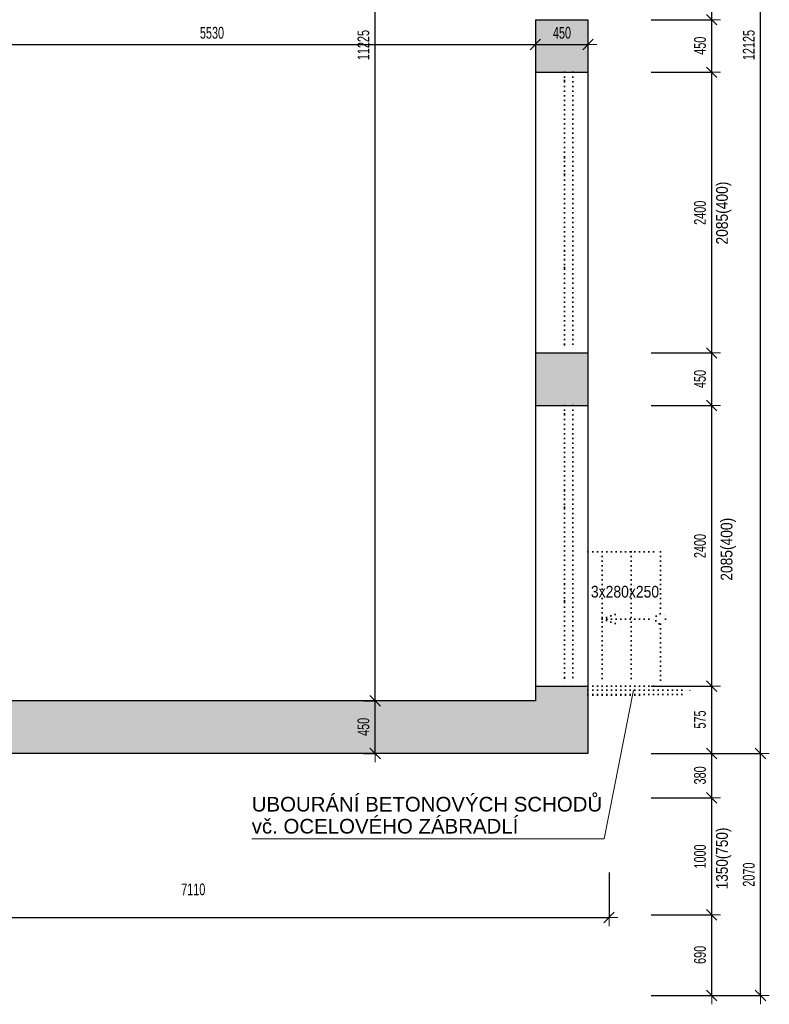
# Model space of a CAD drawing. Header units: millimetres. Extents: x -19215 to 25158, y -68454 to -42345.
# Tile 22 of 23: x 18746 to 25158, y -59742 to -51322. Entities that reach past the tile are written whole.
import ezdxf

# ---------------------------------------------------------------- set-up
doc = ezdxf.new("R2010")
doc.units = ezdxf.units.MM
doc.header["$PDMODE"] = 65
doc.linetypes.add('Teckovana 0.5x_2', pattern=[40, 0, -40])
for name, color, linetype, lineweight in [('XR$1$1.NP - STÁVAJÍCÍ_1', 7, 'Continuous', 25), ('XR$2$1.NP - KOTY_1', 7, 'Continuous', 25), ('XR$3$BOURÁNÍ_1', 7, 'Continuous', 25)]:
    doc.layers.add(name, color=color, linetype=linetype, lineweight=lineweight)
doc.styles.add('ARIAL', font='ARIAL.TTF')
doc.styles.add('ARIALNARROW', font='ARIALN.TTF')
doc.dimstyles.new('DIMSTYLE_3', dxfattribs={"dimtxt": 100, "dimasz": 150, "dimexe": 0, "dimexo": 0, "dimgap": 50, "dimtad": 2, "dimdec": 0, "dimrnd": 5, "dimdsep": 46, "dimtxsty": 'ARIALNARROW', "dimblk1": 'ALL_ML_STRICH', "dimblk2": 'ALL_ML_STRICH', "dimsah": 1, "dimcen": 0, "dimclrd": 96, "dimclre": 96, "dimclrt": 96, "dimadec": 0, "dimazin": 0, "dimtfac": 1, "dimtdec": 0, "dimtix": 1, "dimtmove": 2, "dimatfit": 3, "dimfxl": 0, "dimtzin": 0, "dimlwd": 0, "dimlwe": 13, "dimarcsym": 0})

# ---------------------------------------------------------------- blocks, each defined once
blk = doc.blocks.new('ALL_ML_STRICH')
at = {"color": 0, "linetype": 'ByBlock', "lineweight": -2}
for p, q in [((-1, 0), (0.5, 0)), ((-0.3, -0.3), (0.3, 0.3)), ((0, -0.5), (0, 0.5))]:
    blk.add_line(p, q, dxfattribs=at)
blk = doc.blocks.new('*D13')
at = {"layer": 'DEFPOINTS', "color": 96, "linetype": 'Continuous', "lineweight": 13}
for p in [(23787.2, -51758.2), (16677.2, -58054.7), (16677.2, -58999.3)]:
    blk.add_point(p, dxfattribs=at)
at = {"layer": 'XR$1$1.NP - STÁVAJÍCÍ_1', "color": 96, "linetype": 'Continuous', "lineweight": -2}
for p, q in [((16677.2, -58614.7), (16677.2, -58999.3)), ((23787.2, -58614.7), (23787.2, -58999.3)), ((16677.2, -58999.3), (23787.2, -58999.3))]:
    blk.add_line(p, q, dxfattribs=at)
at = {"layer": 'XR$1$1.NP - STÁVAJÍCÍ_1', "color": 96, "linetype": 'Continuous', "lineweight": 13, "xscale": 150, "yscale": 150, "zscale": 150, "rotation": 180}
blk.add_blockref('ALL_ML_STRICH', (16677.2, -58999.3), dxfattribs=at)
at = {"layer": 'XR$1$1.NP - STÁVAJÍCÍ_1', "color": 96, "linetype": 'Continuous', "lineweight": 13, "xscale": 150, "yscale": 150, "zscale": 150}
blk.add_blockref('ALL_ML_STRICH', (23787.2, -58999.3), dxfattribs=at)
at = {"layer": 'XR$1$1.NP - STÁVAJÍCÍ_1', "color": 96, "linetype": 'Continuous', "lineweight": 13, "insert": (20231.1, -58759.3), "char_height": 100, "width": 324.571, "attachment_point": 5, "style": 'ARIALNARROW'}
blk.add_mtext('\\W0.81;\\A1;{7110}', dxfattribs=at)
blk = doc.blocks.new('*D78')
at = {"layer": 'DEFPOINTS', "color": 96, "linetype": 'Continuous', "lineweight": 13}
for p in [(17627.2, -51510.5), (23157.2, -51448.2), (17627.2, -51534.2)]:
    blk.add_point(p, dxfattribs=at)
at = {"layer": 'XR$2$1.NP - KOTY_1', "color": 96, "linetype": 'Continuous', "lineweight": -2}
for p, q in [((17627.2, -51610.5), (17627.2, -51534.2)), ((17627.2, -51534.2), (23157.2, -51534.2)), ((23157.2, -51548.2), (23157.2, -51534.2))]:
    blk.add_line(p, q, dxfattribs=at)
at = {"layer": 'XR$2$1.NP - KOTY_1', "color": 96, "linetype": 'Continuous', "lineweight": 13, "xscale": 150, "yscale": 150, "zscale": 150, "rotation": 180}
blk.add_blockref('ALL_ML_STRICH', (17627.2, -51534.2), dxfattribs=at)
at = {"layer": 'XR$2$1.NP - KOTY_1', "color": 96, "linetype": 'Continuous', "lineweight": 13, "xscale": 150, "yscale": 150, "zscale": 150}
blk.add_blockref('ALL_ML_STRICH', (23157.2, -51534.2), dxfattribs=at)
at = {"layer": 'XR$2$1.NP - KOTY_1', "color": 96, "linetype": 'Continuous', "lineweight": 13, "insert": (20391.1, -51434.2), "char_height": 100, "width": 324.571, "attachment_point": 5, "style": 'ARIALNARROW'}
blk.add_mtext('\\W0.81;\\A1;{5530}', dxfattribs=at)
blk = doc.blocks.new('*D79')
at = {"layer": 'DEFPOINTS', "color": 96, "linetype": 'Continuous', "lineweight": 13}
for p in [(23157.2, -51448.2), (23607.2, -51448.2), (23157.2, -51534.2)]:
    blk.add_point(p, dxfattribs=at)
at = {"layer": 'XR$2$1.NP - KOTY_1', "color": 96, "linetype": 'Continuous', "lineweight": -2}
for p, q in [((23157.2, -51548.2), (23157.2, -51534.2)), ((23157.2, -51534.2), (23607.2, -51534.2)), ((23607.2, -51548.2), (23607.2, -51534.2))]:
    blk.add_line(p, q, dxfattribs=at)
at = {"layer": 'XR$2$1.NP - KOTY_1', "color": 96, "linetype": 'Continuous', "lineweight": 13, "xscale": 150, "yscale": 150, "zscale": 150, "rotation": 180}
blk.add_blockref('ALL_ML_STRICH', (23157.2, -51534.2), dxfattribs=at)
at = {"layer": 'XR$2$1.NP - KOTY_1', "color": 96, "linetype": 'Continuous', "lineweight": 13, "xscale": 150, "yscale": 150, "zscale": 150}
blk.add_blockref('ALL_ML_STRICH', (23607.2, -51534.2), dxfattribs=at)
at = {"layer": 'XR$2$1.NP - KOTY_1', "color": 96, "linetype": 'Continuous', "lineweight": 13, "insert": (23384.7, -51434.2), "char_height": 100, "width": 243.429, "attachment_point": 5, "style": 'ARIALNARROW'}
blk.add_mtext('\\W0.81;\\A1;{450}', dxfattribs=at)
blk = doc.blocks.new('*D85')
at = {"layer": 'DEFPOINTS', "color": 96, "linetype": 'Continuous', "lineweight": 13}
for p in [(21766.3, -45921.7), (21786.8, -57146.7), (21786.8, -57146.7)]:
    blk.add_point(p, dxfattribs=at)
at = {"layer": 'XR$2$1.NP - KOTY_1', "color": 96, "linetype": 'Continuous', "lineweight": -2}
for p, q in [((21866.3, -45921.7), (21786.8, -45921.7)), ((21786.8, -57146.7), (21786.8, -45921.7)), ((21686.8, -57146.7), (21786.8, -57146.7))]:
    blk.add_line(p, q, dxfattribs=at)
at = {"layer": 'XR$2$1.NP - KOTY_1', "color": 96, "linetype": 'Continuous', "lineweight": 13, "xscale": 150, "yscale": 150, "zscale": 150}
for p, rotation in [((21786.8, -45921.7), 90), ((21786.8, -57146.7), 270)]:
    blk.add_blockref('ALL_ML_STRICH', p, dxfattribs=dict(at, rotation=rotation))
at = {"layer": 'XR$2$1.NP - KOTY_1', "color": 96, "linetype": 'Continuous', "lineweight": 13, "insert": (21686.8, -51538.8), "char_height": 100, "width": 405.714, "attachment_point": 5, "rotation": 90, "style": 'ARIALNARROW'}
blk.add_mtext('\\W0.81;\\A1;{11225}', dxfattribs=at)
blk = doc.blocks.new('*D86')
at = {"layer": 'DEFPOINTS', "color": 96, "linetype": 'Continuous', "lineweight": 13}
for p in [(21786.8, -57146.7), (21786.8, -57596.7), (21786.8, -57596.7)]:
    blk.add_point(p, dxfattribs=at)
at = {"layer": 'XR$2$1.NP - KOTY_1', "color": 96, "linetype": 'Continuous', "lineweight": -2}
for p, q in [((21686.8, -57146.7), (21786.8, -57146.7)), ((21786.8, -57596.7), (21786.8, -57146.7)), ((21686.8, -57596.7), (21786.8, -57596.7))]:
    blk.add_line(p, q, dxfattribs=at)
at = {"layer": 'XR$2$1.NP - KOTY_1', "color": 96, "linetype": 'Continuous', "lineweight": 13, "xscale": 150, "yscale": 150, "zscale": 150}
for p, rotation in [((21786.8, -57146.7), 90), ((21786.8, -57596.7), 270)]:
    blk.add_blockref('ALL_ML_STRICH', p, dxfattribs=dict(at, rotation=rotation))
at = {"layer": 'XR$2$1.NP - KOTY_1', "color": 96, "linetype": 'Continuous', "lineweight": 13, "insert": (21686.8, -57369.1), "char_height": 100, "width": 243.429, "attachment_point": 5, "rotation": 90, "style": 'ARIALNARROW'}
blk.add_mtext('\\W0.81;\\A1;{450}', dxfattribs=at)
blk = doc.blocks.new('*D204')
at = {"layer": 'DEFPOINTS', "color": 96, "linetype": 'Continuous', "lineweight": 13}
for p in [(24048.5, -58976.7), (24048.5, -59666.7), (24665.6, -59666.7)]:
    blk.add_point(p, dxfattribs=at)
at = {"layer": 'XR$2$1.NP - KOTY_1', "color": 96, "linetype": 'Continuous', "lineweight": -2}
for p, q in [((24148.5, -58976.7), (24665.6, -58976.7)), ((24665.6, -59666.7), (24665.6, -58976.7)), ((24148.5, -59666.7), (24665.6, -59666.7))]:
    blk.add_line(p, q, dxfattribs=at)
at = {"layer": 'XR$2$1.NP - KOTY_1', "color": 96, "linetype": 'Continuous', "lineweight": 13, "xscale": 150, "yscale": 150, "zscale": 150}
for p, rotation in [((24665.6, -58976.7), 90), ((24665.6, -59666.7), 270)]:
    blk.add_blockref('ALL_ML_STRICH', p, dxfattribs=dict(at, rotation=rotation))
at = {"layer": 'XR$2$1.NP - KOTY_1', "color": 96, "linetype": 'Continuous', "lineweight": 13, "insert": (24565.6, -59319.1), "char_height": 100, "width": 243.429, "attachment_point": 5, "rotation": 90, "style": 'ARIALNARROW'}
blk.add_mtext('\\W0.81;\\A1;{690}', dxfattribs=at)
blk = doc.blocks.new('*D208')
at = {"layer": 'DEFPOINTS', "color": 96, "linetype": 'Continuous', "lineweight": 13}
for p in [(24048.5, -48921.7), (24048.5, -51321.7), (24665.6, -51321.7)]:
    blk.add_point(p, dxfattribs=at)
at = {"layer": 'XR$2$1.NP - KOTY_1', "color": 96, "linetype": 'Continuous', "lineweight": -2}
for p, q in [((24148.5, -48921.7), (24665.6, -48921.7)), ((24665.6, -51321.7), (24665.6, -48921.7)), ((24148.5, -51321.7), (24665.6, -51321.7))]:
    blk.add_line(p, q, dxfattribs=at)
at = {"layer": 'XR$2$1.NP - KOTY_1', "color": 96, "linetype": 'Continuous', "lineweight": 13, "xscale": 150, "yscale": 150, "zscale": 150}
for p, rotation in [((24665.6, -48921.7), 90), ((24665.6, -51321.7), 270)]:
    blk.add_blockref('ALL_ML_STRICH', p, dxfattribs=dict(at, rotation=rotation))
at = {"layer": 'XR$2$1.NP - KOTY_1', "color": 96, "linetype": 'Continuous', "lineweight": 13, "insert": (24565.6, -50122.7), "char_height": 100, "width": 324.571, "attachment_point": 5, "rotation": 90, "style": 'ARIALNARROW'}
blk.add_mtext('\\W0.81;\\A1;{2400}', dxfattribs=at)
blk = doc.blocks.new('*D209')
at = {"layer": 'DEFPOINTS', "color": 96, "linetype": 'Continuous', "lineweight": 13}
for p in [(24048.5, -51321.7), (24048.5, -51771.7), (24665.6, -51771.7)]:
    blk.add_point(p, dxfattribs=at)
at = {"layer": 'XR$2$1.NP - KOTY_1', "color": 96, "linetype": 'Continuous', "lineweight": -2}
for p, q in [((24148.5, -51321.7), (24665.6, -51321.7)), ((24665.6, -51771.7), (24665.6, -51321.7)), ((24148.5, -51771.7), (24665.6, -51771.7))]:
    blk.add_line(p, q, dxfattribs=at)
at = {"layer": 'XR$2$1.NP - KOTY_1', "color": 96, "linetype": 'Continuous', "lineweight": 13, "xscale": 150, "yscale": 150, "zscale": 150}
for p, rotation in [((24665.6, -51321.7), 90), ((24665.6, -51771.7), 270)]:
    blk.add_blockref('ALL_ML_STRICH', p, dxfattribs=dict(at, rotation=rotation))
at = {"layer": 'XR$2$1.NP - KOTY_1', "color": 96, "linetype": 'Continuous', "lineweight": 13, "insert": (24565.6, -51544.1), "char_height": 100, "width": 243.429, "attachment_point": 5, "rotation": 90, "style": 'ARIALNARROW'}
blk.add_mtext('\\W0.81;\\A1;{450}', dxfattribs=at)
blk = doc.blocks.new('*D210')
at = {"layer": 'DEFPOINTS', "color": 96, "linetype": 'Continuous', "lineweight": 13}
for p in [(24048.5, -51771.7), (24048.5, -54171.7), (24665.6, -54171.7)]:
    blk.add_point(p, dxfattribs=at)
at = {"layer": 'XR$2$1.NP - KOTY_1', "color": 96, "linetype": 'Continuous', "lineweight": -2}
for p, q in [((24148.5, -51771.7), (24665.6, -51771.7)), ((24665.6, -54171.7), (24665.6, -51771.7)), ((24148.5, -54171.7), (24665.6, -54171.7))]:
    blk.add_line(p, q, dxfattribs=at)
at = {"layer": 'XR$2$1.NP - KOTY_1', "color": 96, "linetype": 'Continuous', "lineweight": 13, "xscale": 150, "yscale": 150, "zscale": 150}
for p, rotation in [((24665.6, -51771.7), 90), ((24665.6, -54171.7), 270)]:
    blk.add_blockref('ALL_ML_STRICH', p, dxfattribs=dict(at, rotation=rotation))
at = {"layer": 'XR$2$1.NP - KOTY_1', "color": 96, "linetype": 'Continuous', "lineweight": 13, "insert": (24565.6, -52972.7), "char_height": 100, "width": 324.571, "attachment_point": 5, "rotation": 90, "style": 'ARIALNARROW'}
blk.add_mtext('\\W0.81;\\A1;{2400}', dxfattribs=at)
blk = doc.blocks.new('*D211')
at = {"layer": 'DEFPOINTS', "color": 96, "linetype": 'Continuous', "lineweight": 13}
for p in [(24048.5, -54171.7), (24048.5, -54621.7), (24665.6, -54621.7)]:
    blk.add_point(p, dxfattribs=at)
at = {"layer": 'XR$2$1.NP - KOTY_1', "color": 96, "linetype": 'Continuous', "lineweight": -2}
for p, q in [((24148.5, -54171.7), (24665.6, -54171.7)), ((24665.6, -54621.7), (24665.6, -54171.7)), ((24148.5, -54621.7), (24665.6, -54621.7))]:
    blk.add_line(p, q, dxfattribs=at)
at = {"layer": 'XR$2$1.NP - KOTY_1', "color": 96, "linetype": 'Continuous', "lineweight": 13, "xscale": 150, "yscale": 150, "zscale": 150}
for p, rotation in [((24665.6, -54171.7), 90), ((24665.6, -54621.7), 270)]:
    blk.add_blockref('ALL_ML_STRICH', p, dxfattribs=dict(at, rotation=rotation))
at = {"layer": 'XR$2$1.NP - KOTY_1', "color": 96, "linetype": 'Continuous', "lineweight": 13, "insert": (24565.6, -54394.1), "char_height": 100, "width": 243.429, "attachment_point": 5, "rotation": 90, "style": 'ARIALNARROW'}
blk.add_mtext('\\W0.81;\\A1;{450}', dxfattribs=at)
blk = doc.blocks.new('*D212')
at = {"layer": 'DEFPOINTS', "color": 96, "linetype": 'Continuous', "lineweight": 13}
for p in [(24048.5, -54621.7), (24048.5, -57021.7), (24665.6, -57021.7)]:
    blk.add_point(p, dxfattribs=at)
at = {"layer": 'XR$2$1.NP - KOTY_1', "color": 96, "linetype": 'Continuous', "lineweight": -2}
for p, q in [((24148.5, -54621.7), (24665.6, -54621.7)), ((24665.6, -57021.7), (24665.6, -54621.7)), ((24148.5, -57021.7), (24665.6, -57021.7))]:
    blk.add_line(p, q, dxfattribs=at)
at = {"layer": 'XR$2$1.NP - KOTY_1', "color": 96, "linetype": 'Continuous', "lineweight": 13, "xscale": 150, "yscale": 150, "zscale": 150}
for p, rotation in [((24665.6, -54621.7), 90), ((24665.6, -57021.7), 270)]:
    blk.add_blockref('ALL_ML_STRICH', p, dxfattribs=dict(at, rotation=rotation))
at = {"layer": 'XR$2$1.NP - KOTY_1', "color": 96, "linetype": 'Continuous', "lineweight": 13, "insert": (24565.6, -55822.7), "char_height": 100, "width": 324.571, "attachment_point": 5, "rotation": 90, "style": 'ARIALNARROW'}
blk.add_mtext('\\W0.81;\\A1;{2400}', dxfattribs=at)
blk = doc.blocks.new('*D213')
at = {"layer": 'DEFPOINTS', "color": 96, "linetype": 'Continuous', "lineweight": 13}
for p in [(24048.5, -57021.7), (24048.5, -57596.7), (24665.6, -57596.7)]:
    blk.add_point(p, dxfattribs=at)
at = {"layer": 'XR$2$1.NP - KOTY_1', "color": 96, "linetype": 'Continuous', "lineweight": -2}
for p, q in [((24148.5, -57021.7), (24665.6, -57021.7)), ((24665.6, -57596.7), (24665.6, -57021.7)), ((24148.5, -57596.7), (24665.6, -57596.7))]:
    blk.add_line(p, q, dxfattribs=at)
at = {"layer": 'XR$2$1.NP - KOTY_1', "color": 96, "linetype": 'Continuous', "lineweight": 13, "xscale": 150, "yscale": 150, "zscale": 150}
for p, rotation in [((24665.6, -57021.7), 90), ((24665.6, -57596.7), 270)]:
    blk.add_blockref('ALL_ML_STRICH', p, dxfattribs=dict(at, rotation=rotation))
at = {"layer": 'XR$2$1.NP - KOTY_1', "color": 96, "linetype": 'Continuous', "lineweight": 13, "insert": (24565.6, -57306.6), "char_height": 100, "width": 243.429, "attachment_point": 5, "rotation": 90, "style": 'ARIALNARROW'}
blk.add_mtext('\\W0.81;\\A1;{575}', dxfattribs=at)
blk = doc.blocks.new('*D214')
at = {"layer": 'DEFPOINTS', "color": 96, "linetype": 'Continuous', "lineweight": 13}
for p in [(24048.5, -57596.7), (24048.5, -57976.7), (24665.6, -57976.7)]:
    blk.add_point(p, dxfattribs=at)
at = {"layer": 'XR$2$1.NP - KOTY_1', "color": 96, "linetype": 'Continuous', "lineweight": -2}
for p, q in [((24148.5, -57596.7), (24665.6, -57596.7)), ((24665.6, -57976.7), (24665.6, -57596.7)), ((24148.5, -57976.7), (24665.6, -57976.7))]:
    blk.add_line(p, q, dxfattribs=at)
at = {"layer": 'XR$2$1.NP - KOTY_1', "color": 96, "linetype": 'Continuous', "lineweight": 13, "xscale": 150, "yscale": 150, "zscale": 150}
for p, rotation in [((24665.6, -57596.7), 90), ((24665.6, -57976.7), 270)]:
    blk.add_blockref('ALL_ML_STRICH', p, dxfattribs=dict(at, rotation=rotation))
at = {"layer": 'XR$2$1.NP - KOTY_1', "color": 96, "linetype": 'Continuous', "lineweight": 13, "insert": (24565.6, -57784.1), "char_height": 100, "width": 243.429, "attachment_point": 5, "rotation": 90, "style": 'ARIALNARROW'}
blk.add_mtext('\\W0.81;\\A1;{380}', dxfattribs=at)
blk = doc.blocks.new('*D215')
at = {"layer": 'DEFPOINTS', "color": 96, "linetype": 'Continuous', "lineweight": 13}
for p in [(24048.5, -57976.7), (24048.5, -58976.7), (24665.6, -58976.7)]:
    blk.add_point(p, dxfattribs=at)
at = {"layer": 'XR$2$1.NP - KOTY_1', "color": 96, "linetype": 'Continuous', "lineweight": -2}
for p, q in [((24148.5, -57976.7), (24665.6, -57976.7)), ((24665.6, -58976.7), (24665.6, -57976.7)), ((24148.5, -58976.7), (24665.6, -58976.7))]:
    blk.add_line(p, q, dxfattribs=at)
at = {"layer": 'XR$2$1.NP - KOTY_1', "color": 96, "linetype": 'Continuous', "lineweight": 13, "xscale": 150, "yscale": 150, "zscale": 150}
for p, rotation in [((24665.6, -57976.7), 90), ((24665.6, -58976.7), 270)]:
    blk.add_blockref('ALL_ML_STRICH', p, dxfattribs=dict(at, rotation=rotation))
at = {"layer": 'XR$2$1.NP - KOTY_1', "color": 96, "linetype": 'Continuous', "lineweight": 13, "insert": (24565.6, -58477.7), "char_height": 100, "width": 324.571, "attachment_point": 5, "rotation": 90, "style": 'ARIALNARROW'}
blk.add_mtext('\\W0.81;\\A1;{1000}', dxfattribs=at)
blk = doc.blocks.new('*D216')
at = {"layer": 'DEFPOINTS', "color": 96, "linetype": 'Continuous', "lineweight": 13}
for p in [(24048.5, -45471.7), (24048.5, -57596.7), (25083.2, -57596.7)]:
    blk.add_point(p, dxfattribs=at)
at = {"layer": 'XR$2$1.NP - KOTY_1', "color": 96, "linetype": 'Continuous', "lineweight": -2}
for p, q in [((24148.5, -45471.7), (25083.2, -45471.7)), ((25083.2, -57596.7), (25083.2, -45471.7)), ((24148.5, -57596.7), (25083.2, -57596.7))]:
    blk.add_line(p, q, dxfattribs=at)
at = {"layer": 'XR$2$1.NP - KOTY_1', "color": 96, "linetype": 'Continuous', "lineweight": 13, "xscale": 150, "yscale": 150, "zscale": 150}
for p, rotation in [((25083.2, -45471.7), 90), ((25083.2, -57596.7), 270)]:
    blk.add_blockref('ALL_ML_STRICH', p, dxfattribs=dict(at, rotation=rotation))
at = {"layer": 'XR$2$1.NP - KOTY_1', "color": 96, "linetype": 'Continuous', "lineweight": 13, "insert": (24983.2, -51538.8), "char_height": 100, "width": 405.714, "attachment_point": 5, "rotation": 90, "style": 'ARIALNARROW'}
blk.add_mtext('\\W0.81;\\A1;{12125}', dxfattribs=at)
blk = doc.blocks.new('*D217')
at = {"layer": 'DEFPOINTS', "color": 96, "linetype": 'Continuous', "lineweight": 13}
for p in [(24048.5, -57596.7), (24048.5, -59666.7), (25083.2, -59666.7)]:
    blk.add_point(p, dxfattribs=at)
at = {"layer": 'XR$2$1.NP - KOTY_1', "color": 96, "linetype": 'Continuous', "lineweight": -2}
for p, q in [((24148.5, -57596.7), (25083.2, -57596.7)), ((25083.2, -59666.7), (25083.2, -57596.7)), ((24148.5, -59666.7), (25083.2, -59666.7))]:
    blk.add_line(p, q, dxfattribs=at)
at = {"layer": 'XR$2$1.NP - KOTY_1', "color": 96, "linetype": 'Continuous', "lineweight": 13, "xscale": 150, "yscale": 150, "zscale": 150}
for p, rotation in [((25083.2, -57596.7), 90), ((25083.2, -59666.7), 270)]:
    blk.add_blockref('ALL_ML_STRICH', p, dxfattribs=dict(at, rotation=rotation))
at = {"layer": 'XR$2$1.NP - KOTY_1', "color": 96, "linetype": 'Continuous', "lineweight": 13, "insert": (24983.2, -58632.7), "char_height": 100, "width": 324.571, "attachment_point": 5, "rotation": 90, "style": 'ARIALNARROW'}
blk.add_mtext('\\W0.81;\\A1;{2070}', dxfattribs=at)

msp = doc.modelspace()

# ---------------------------------------------------------------- hatches: boundary and pattern name
at = {"layer": 'XR$1$1.NP - STÁVAJÍCÍ_1', "linetype": 'Continuous', "lineweight": 13}
for points in [[(23157.2, -51771.7), (23607.2, -51771.7), (23607.2, -51321.7), (23157.2, -51321.7)], [(23157.2, -57146.7), (17627.2, -57146.7), (17627.2, -53466.7), (17177.2, -53466.7), (17177.2, -53566.7), (16277.2, -53566.7), (16277.2, -54016.7), (14477.2, -54016.7), (14477.2, -53566.7), (13477.2, -53566.7), (13477.2, -54166.7), (15377.2, -54166.7), (15377.2, -54266.7), (15477.2, -54266.7), (15477.2, -54166.7), (17177.2, -54166.7), (17177.2, -56646.7), (16677.2, -57146.7), (16677.2, -57596.7), (23607.2, -57596.7), (23607.2, -57021.7), (23157.2, -57021.7)], [(23157.2, -54621.7), (23607.2, -54621.7), (23607.2, -54171.7), (23157.2, -54171.7)]]:
    msp.add_hatch(color=254, dxfattribs=at).paths.add_polyline_path(points)

# ---------------------------------------------------------------- linework, layer by layer
at = {"layer": 'XR$1$1.NP - STÁVAJÍCÍ_1', "color": 250, "linetype": 'Continuous', "lineweight": 25}
for p, q in [((23157.2, -51321.7), (23607.2, -51321.7)), ((23157.2, -51321.7), (23157.2, -51771.7)), ((23607.2, -51321.7), (23607.2, -51771.7)), ((23157.2, -51771.7), (23607.2, -51771.7)), ((23157.2, -51771.7), (23157.2, -54171.7)), ((23607.2, -51771.7), (23607.2, -54171.7)), ((23157.2, -54171.7), (23607.2, -54171.7)), ((23157.2, -54171.7), (23157.2, -54621.7)), ((23607.2, -54171.7), (23607.2, -54621.7)), ((23157.2, -54621.7), (23607.2, -54621.7)), ((23157.2, -54621.7), (23157.2, -57021.7)), ((23607.2, -54621.7), (23607.2, -57021.7)), ((23157.2, -57021.7), (23157.2, -57146.7)), ((23157.2, -57021.7), (23607.2, -57021.7)), ((23607.2, -57021.7), (23607.2, -57596.7)), ((23157.2, -57146.7), (17627.2, -57146.7)), ((23607.2, -57596.7), (16677.2, -57596.7))]:
    msp.add_line(p, q, dxfattribs=at)
at = {"layer": 'XR$1$1.NP - STÁVAJÍCÍ_1', "color": 7, "linetype": 'Teckovana 0.5x_2', "lineweight": 35}
for p, q in [((23407.2, -51771.7), (23407.2, -54171.7)), ((23477.2, -51771.7), (23477.2, -54171.7)), ((23407.2, -51841.7), (23477.2, -51841.7)), ((23407.2, -52501.7), (23477.2, -52501.7)), ((23407.2, -52571.7), (23477.2, -52571.7)), ((23407.2, -52641.7), (23477.2, -52641.7)), ((23407.2, -53301.7), (23477.2, -53301.7)), ((23407.2, -53371.7), (23477.2, -53371.7)), ((23407.2, -53441.7), (23477.2, -53441.7)), ((23407.2, -54101.7), (23477.2, -54101.7)), ((23407.2, -54621.7), (23407.2, -57021.7)), ((23477.2, -54621.7), (23477.2, -57021.7)), ((23407.2, -54691.7), (23477.2, -54691.7)), ((23407.2, -55351.7), (23477.2, -55351.7)), ((23407.2, -55421.7), (23477.2, -55421.7)), ((23407.2, -55491.7), (23477.2, -55491.7)), ((23607.2, -55871.7), (24227.2, -55871.7)), ((23727.2, -55871.7), (23727.2, -57021.7)), ((23977.2, -55871.7), (23977.2, -57021.7)), ((24227.2, -55871.7), (24227.2, -56403.5)), ((23407.2, -56151.7), (23477.2, -56151.7)), ((23407.2, -56221.7), (23477.2, -56221.7)), ((23407.2, -56291.7), (23477.2, -56291.7)), ((23727.2, -56446.7), (23915.9, -56380.8)), ((23727.2, -56446.7), (24184, -56446.7)), ((23727.2, -56446.7), (23915.9, -56512.6)), ((24227.2, -56489.8), (24227.2, -57021.7)), ((23407.2, -56951.7), (23477.2, -56951.7)), ((23607.2, -57021.7), (24227.2, -57021.7)), ((23607.2, -57056.7), (24477.2, -57056.7)), ((24477.2, -57056.7), (24477.2, -57091.7)), ((23607.2, -57091.7), (24477.2, -57091.7)), ((23607.2, -57096.7), (24107.2, -57096.7))]:
    msp.add_line(p, q, dxfattribs=at)
at = {"layer": 'XR$1$1.NP - STÁVAJÍCÍ_1', "color": 7, "linetype": 'Continuous', "lineweight": 13}
for p, q in [((23745, -58326.2), (23996.7, -57056.7)), ((20731.3, -58326.2), (23745, -58326.2))]:
    msp.add_line(p, q, dxfattribs=at)
at = {"layer": 'XR$1$1.NP - STÁVAJÍCÍ_1', "color": 7, "linetype": 'Teckovana 0.5x_2', "lineweight": 35}
msp.add_circle((24227.2, -56446.7), 43.2, dxfattribs=at)

# ---------------------------------------------------------------- texts
at = {"layer": 'XR$2$1.NP - KOTY_1', "color": 96, "linetype": 'Continuous', "lineweight": 18, "char_height": 100, "attachment_point": 5, "rotation": 90, "style": 'ARIALNARROW'}
for s, insert, width in [('\\W1.03;2085(400)', (24768.3, -52975.5), 588.391), ('\\W1.03;2085(400)', (24807.4, -55850.5), 588.391), ('\\W1.01;1350(750)', (24768.3, -58494.2), 587.791)]:
    msp.add_mtext(s, dxfattribs=dict(at, insert=insert, width=width))
at = {"layer": 'XR$2$1.NP - KOTY_1', "color": 7, "linetype": 'Continuous', "lineweight": 18, "insert": (23923.8, -56213.9), "char_height": 100, "width": 635.199, "attachment_point": 5, "style": 'ARIALNARROW'}
msp.add_mtext('\\W1.04;3x280x250', dxfattribs=at)
at = {"layer": 'XR$3$BOURÁNÍ_1', "color": 7, "linetype": 'Continuous', "lineweight": 35, "insert": (20731.3, -57967.9), "char_height": 125, "width": 3068.93, "attachment_point": 1, "line_spacing_factor": 0.903614, "style": 'ARIAL'}
msp.add_mtext('\\A1;{\\fArial|i0|b0;\\H125.000000;\\W1.000000;\\C7;UBOURÁNÍ BETONOVÝCH SCHODŮ}\\P{\\fArial|i0|b0;\\H125.000000;\\W1.000000;\\C7;vč. OCELOVÉHO ZÁBRADLÍ}\\P', dxfattribs=at)

# ---------------------------------------------------------------- dimensions: what is measured, and where the dimension line sits
at = {"layer": 'XR$1$1.NP - STÁVAJÍCÍ_1', "color": 96, "linetype": 'Continuous', "lineweight": 13}
dim = msp.add_linear_dim(base=(23787.2, -58999.3), p1=(16677.2, -58614.7), p2=(23787.2, -58614.7), dimstyle='DIMSTYLE_3', override={"dimpost": '<>', "dimclrd": 96, "dimclre": 96, "dimclrt": 96, "dimlwd": 0, "dimlwe": 13}, dxfattribs=at)
dim.commit()
dim.dimension.update_dxf_attribs({"geometry": '*D13', "text_midpoint": (20231.1, -58759.3), "dimtype": 160})
at = {"layer": 'XR$2$1.NP - KOTY_1', "color": 96, "linetype": 'Continuous', "lineweight": 13}
for base, p1, p2, picture, middle in [((25083.2, -45471.7), (24148.5, -57596.7), (24148.5, -45471.7), '*D216', (24983.2, -51538.8)), ((21786.8, -45921.7), (21686.8, -57146.7), (21866.3, -45921.7), '*D85', (21686.8, -51538.8)), ((24665.6, -48921.7), (24148.5, -51321.7), (24148.5, -48921.7), '*D208', (24565.6, -50122.7)), ((24665.6, -51321.7), (24148.5, -51771.7), (24148.5, -51321.7), '*D209', (24565.6, -51544.1)), ((24665.6, -51771.7), (24148.5, -54171.7), (24148.5, -51771.7), '*D210', (24565.6, -52972.7)), ((24665.6, -54171.7), (24148.5, -54621.7), (24148.5, -54171.7), '*D211', (24565.6, -54394.1)), ((24665.6, -54621.7), (24148.5, -57021.7), (24148.5, -54621.7), '*D212', (24565.6, -55822.7)), ((24665.6, -57021.7), (24148.5, -57596.7), (24148.5, -57021.7), '*D213', (24565.6, -57306.6)), ((21786.8, -57146.7), (21686.8, -57596.7), (21686.8, -57146.7), '*D86', (21686.8, -57369.1)), ((24665.6, -57596.7), (24148.5, -57976.7), (24148.5, -57596.7), '*D214', (24565.6, -57784.1)), ((25083.2, -57596.7), (24148.5, -59666.7), (24148.5, -57596.7), '*D217', (24983.2, -58632.7)), ((24665.6, -57976.7), (24148.5, -58976.7), (24148.5, -57976.7), '*D215', (24565.6, -58477.7)), ((24665.6, -58976.7), (24148.5, -59666.7), (24148.5, -58976.7), '*D204', (24565.6, -59319.1))]:
    dim = msp.add_linear_dim(base=base, p1=p1, p2=p2, angle=90, dimstyle='DIMSTYLE_3', override={"dimpost": '<>', "dimclrd": 96, "dimclre": 96, "dimclrt": 96, "dimlwd": 0, "dimlwe": 13}, dxfattribs=at)
    dim.commit()
    dim.dimension.update_dxf_attribs({"geometry": picture, "text_midpoint": middle, "dimtype": 160})
for base, p1, p2, picture, middle in [((23157.2, -51534.2), (17627.2, -51610.5), (23157.2, -51548.2), '*D78', (20391.1, -51434.2)), ((23607.2, -51534.2), (23157.2, -51548.2), (23607.2, -51548.2), '*D79', (23384.7, -51434.2))]:
    dim = msp.add_linear_dim(base=base, p1=p1, p2=p2, dimstyle='DIMSTYLE_3', override={"dimpost": '<>', "dimclrd": 96, "dimclre": 96, "dimclrt": 96, "dimlwd": 0, "dimlwe": 13}, dxfattribs=at)
    dim.commit()
    dim.dimension.update_dxf_attribs({"geometry": picture, "text_midpoint": middle, "dimtype": 160})

doc.saveas('drawing.dxf')
